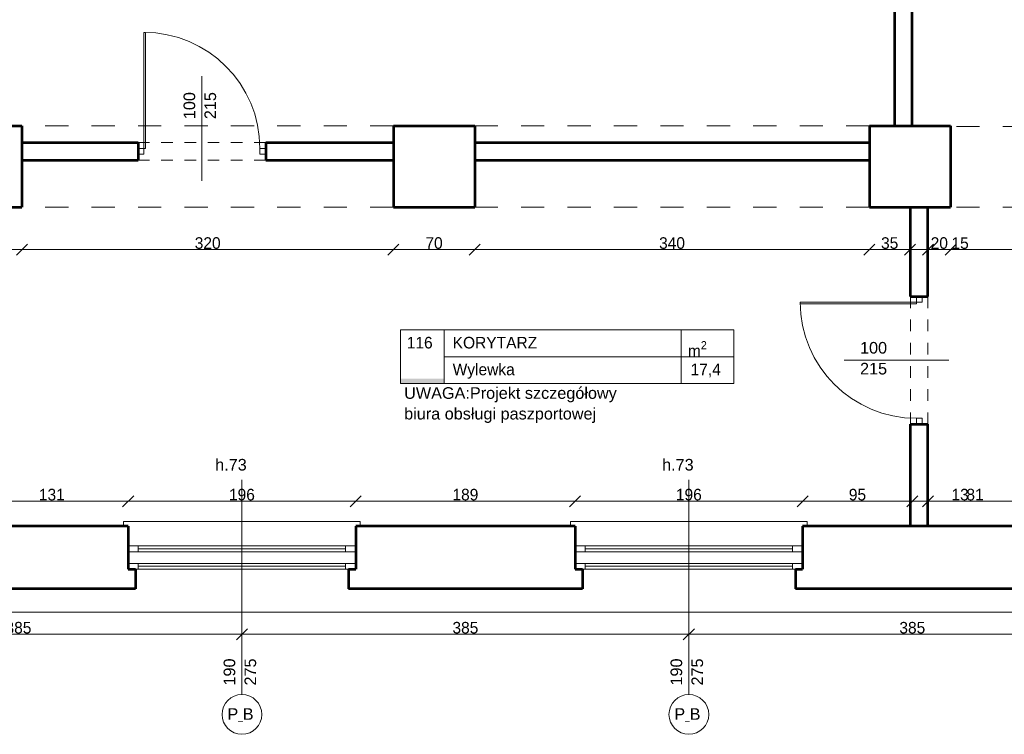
# Model space of a CAD drawing. Header units: inches. Extents: x -21887 to 84279, y -131485 to 67836.
# Tile 196 of 256: x 11611 to 20093, y 31638 to 37795. Entities that reach past the tile are written whole.
import ezdxf

# ---------------------------------------------------------------- set-up
doc = ezdxf.new("R2010")
doc.units = ezdxf.units.IN
doc.header["$MEASUREMENT"] = 0
doc.linetypes.add('Dashed', pattern=[400, 200, -200])
doc.linetypes.add('Dashed copy', pattern=[200, 100, -100])
doc.layers.get('0').update_dxf_attribs({"lineweight": 13})
doc.layers.get('Defpoints').update_dxf_attribs({"lineweight": 13})
for name, color, linetype, lineweight in [('AI_MURY', 7, 'Continuous', 53), ('Dimensioning', 7, 'Continuous', 13), ('DRZWI', 7, 'Continuous', 13), ('dzialowki', 7, 'Continuous', 53), ('nowe scianz', 7, 'Continuous', 13), ('OPISY TABELKI', 7, 'Continuous', 13), ('PODCIAGI', 7, 'Continuous', 13)]:
    doc.layers.add(name, color=color, linetype=linetype, lineweight=lineweight)
doc.styles.add('GENERATED_STYLE_30', font='txt')
doc.styles.add('GENERATED_STYLE_7', font='txt')
doc.styles.add('GENERATED_STYLE_8', font='txt')
doc.styles.add('GENERATED_STYLE_9', font='txt')
doc.styles.add('Style-Courier New', font='txt')
doc.dimstyles.new('Dimstyle_5', dxfattribs={"dimtxt": 100, "dimasz": 95, "dimexe": 0.18, "dimexo": 0, "dimgap": 0.09, "dimtad": 1, "dimtih": 1, "dimtoh": 1, "dimdec": 0, "dimlfac": 0.1, "dimzin": 0, "dimdsep": 46, "dimlunit": 5, "dimtxsty": 'GENERATED_STYLE_7', "dimblk": 'ARROWHEAD_6', "dimcen": 0.09, "dimclrd": 161, "dimclre": 161, "dimclrt": 7, "dimadec": 0, "dimazin": 0, "dimtfac": 1, "dimtdec": 0, "dimtmove": 0, "dimatfit": 3, "dimfxl": 0, "dimtolj": 1, "dimtzin": 0, "dimarcsym": 0})

# ---------------------------------------------------------------- blocks, each defined once
blk = doc.blocks.new('ARROWHEAD_6')
at = {"color": 0, "linetype": 'Continuous'}
for p, q in [((0, 0), (-1, 0)), ((-0.5, -0.5), (0.5, 0.5))]:
    blk.add_line(p, q, dxfattribs=at)
blk = doc.blocks.new('*U1115')
at = {"layer": 'Defpoints', "color": 0, "linetype": 'Continuous'}
for p in [(9675.5, 32499.5), (13525.5, 32499.5), (13525.5, 32499.5)]:
    blk.add_point(p, dxfattribs=at)
at = {"layer": 'Dimensioning', "color": 161, "linetype": 'Continuous', "lineweight": -2}
for p, q in [((9675.5, 32499.5), (9675.5, 32499.6)), ((9770.5, 32499.5), (13430.5, 32499.5)), ((13525.5, 32499.5), (13525.5, 32499.6))]:
    blk.add_line(p, q, dxfattribs=at)
at = {"layer": 'Dimensioning', "color": 161, "linetype": 'Continuous', "lineweight": -2, "xscale": 95, "yscale": 95, "zscale": 95, "rotation": 180}
blk.add_blockref('ARROWHEAD_6', (9675.5, 32499.5), dxfattribs=at)
at = {"layer": 'Dimensioning', "color": 161, "linetype": 'Continuous', "lineweight": -2, "xscale": 95, "yscale": 95, "zscale": 95}
blk.add_blockref('ARROWHEAD_6', (13525.5, 32499.5), dxfattribs=at)
at = {"layer": 'Dimensioning', "color": 7, "linetype": 'Continuous', "insert": (11600.5, 32555.7), "char_height": 100, "attachment_point": 5, "style": 'GENERATED_STYLE_7'}
blk.add_mtext('385', dxfattribs=at)
blk = doc.blocks.new('*D2081')
at = {"layer": 'Defpoints'}
for p in [(9675.5, 32499.5), (11600.5, 32499.5), (13525.5, 32499.5), (13525.5, 32499.5)]:
    blk.add_point(p, dxfattribs=at)
at = {"layer": 'Dimensioning', "color": 161, "linetype": 'Continuous'}
blk.add_blockref('*U1115', (0, 0), dxfattribs=at)
blk = doc.blocks.new('*U1116')
at = {"layer": 'Defpoints', "color": 0, "linetype": 'Continuous'}
for p in [(13525.5, 32499.5), (17375.5, 32520), (17375.5, 32499.5)]:
    blk.add_point(p, dxfattribs=at)
at = {"layer": 'Dimensioning', "color": 161, "linetype": 'Continuous', "lineweight": -2}
for p, q in [((13525.5, 32499.5), (13525.5, 32499.6)), ((13620.5, 32499.5), (17280.5, 32499.5)), ((17375.5, 32499.6), (17375.5, 32499.3))]:
    blk.add_line(p, q, dxfattribs=at)
at = {"layer": 'Dimensioning', "color": 161, "linetype": 'Continuous', "lineweight": -2, "xscale": 95, "yscale": 95, "zscale": 95, "rotation": 180}
blk.add_blockref('ARROWHEAD_6', (13525.5, 32499.5), dxfattribs=at)
at = {"layer": 'Dimensioning', "color": 161, "linetype": 'Continuous', "lineweight": -2, "xscale": 95, "yscale": 95, "zscale": 95}
blk.add_blockref('ARROWHEAD_6', (17375.5, 32499.5), dxfattribs=at)
at = {"layer": 'Dimensioning', "color": 7, "linetype": 'Continuous', "insert": (15450.5, 32555.7), "char_height": 100, "attachment_point": 5, "style": 'GENERATED_STYLE_7'}
blk.add_mtext('385', dxfattribs=at)
blk = doc.blocks.new('*D2082')
at = {"layer": 'Defpoints'}
for p in [(13525.5, 32499.5), (15450.5, 32499.5), (17375.5, 32520), (17375.5, 32499.5)]:
    blk.add_point(p, dxfattribs=at)
at = {"layer": 'Dimensioning', "color": 161, "linetype": 'Continuous'}
blk.add_blockref('*U1116', (0, 0), dxfattribs=at)
blk = doc.blocks.new('*U1117')
at = {"layer": 'Defpoints', "color": 0, "linetype": 'Continuous'}
for p in [(17375.5, 32520), (21225.5, 32520), (21225.5, 32499.5)]:
    blk.add_point(p, dxfattribs=at)
at = {"layer": 'Dimensioning', "color": 161, "linetype": 'Continuous', "lineweight": -2}
for p, q in [((17375.5, 32499.6), (17375.5, 32499.3)), ((17470.5, 32499.5), (21130.5, 32499.5)), ((21225.5, 32499.6), (21225.5, 32499.3))]:
    blk.add_line(p, q, dxfattribs=at)
at = {"layer": 'Dimensioning', "color": 161, "linetype": 'Continuous', "lineweight": -2, "xscale": 95, "yscale": 95, "zscale": 95, "rotation": 180}
blk.add_blockref('ARROWHEAD_6', (17375.5, 32499.5), dxfattribs=at)
at = {"layer": 'Dimensioning', "color": 161, "linetype": 'Continuous', "lineweight": -2, "xscale": 95, "yscale": 95, "zscale": 95}
blk.add_blockref('ARROWHEAD_6', (21225.5, 32499.5), dxfattribs=at)
at = {"layer": 'Dimensioning', "color": 7, "linetype": 'Continuous', "insert": (19300.5, 32555.7), "char_height": 100, "attachment_point": 5, "style": 'GENERATED_STYLE_7'}
blk.add_mtext('385', dxfattribs=at)
blk = doc.blocks.new('*D2083')
at = {"layer": 'Defpoints'}
for p in [(17375.5, 32520), (19300.5, 32499.5), (21225.5, 32520), (21225.5, 32499.5)]:
    blk.add_point(p, dxfattribs=at)
at = {"layer": 'Dimensioning', "color": 161, "linetype": 'Continuous'}
blk.add_blockref('*U1117', (0, 0), dxfattribs=at)
blk = doc.blocks.new('*U1416')
at = {"layer": 'Defpoints', "color": 0, "linetype": 'Continuous'}
for p in [(12545.5, 33646.1), (11230.5, 33430.7), (12545.5, 33430.7)]:
    blk.add_point(p, dxfattribs=at)
at = {"layer": 'Dimensioning', "color": 161, "linetype": 'Continuous', "lineweight": -2}
for p, q in [((11230.5, 33646), (11230.5, 33646.3)), ((11325.5, 33646.1), (12450.5, 33646.1)), ((12545.5, 33646), (12545.5, 33646.3))]:
    blk.add_line(p, q, dxfattribs=at)
at = {"layer": 'Dimensioning', "color": 161, "linetype": 'Continuous', "lineweight": -2, "xscale": 95, "yscale": 95, "zscale": 95, "rotation": 180}
blk.add_blockref('ARROWHEAD_6', (11230.5, 33646.1), dxfattribs=at)
at = {"layer": 'Dimensioning', "color": 161, "linetype": 'Continuous', "lineweight": -2, "xscale": 95, "yscale": 95, "zscale": 95}
blk.add_blockref('ARROWHEAD_6', (12545.5, 33646.1), dxfattribs=at)
at = {"layer": 'Dimensioning', "color": 7, "linetype": 'Continuous', "insert": (11888, 33702.4), "char_height": 100, "attachment_point": 5, "style": 'GENERATED_STYLE_7'}
blk.add_mtext('131', dxfattribs=at)
blk = doc.blocks.new('*D2651')
at = {"layer": 'Defpoints'}
for p in [(11888, 33646.1), (12545.5, 33646.1), (11230.5, 33430.7), (12545.5, 33430.7)]:
    blk.add_point(p, dxfattribs=at)
at = {"layer": 'Dimensioning', "color": 161, "linetype": 'Continuous'}
blk.add_blockref('*U1416', (0, 0), dxfattribs=at)
blk = doc.blocks.new('*U1417')
at = {"layer": 'Defpoints', "color": 0, "linetype": 'Continuous'}
for p in [(14505.5, 33646.1), (12545.5, 33430.7), (14505.5, 33430.7)]:
    blk.add_point(p, dxfattribs=at)
at = {"layer": 'Dimensioning', "color": 161, "linetype": 'Continuous', "lineweight": -2}
for p, q in [((12545.5, 33646), (12545.5, 33646.3)), ((12640.5, 33646.1), (14410.5, 33646.1)), ((14505.5, 33646), (14505.5, 33646.3))]:
    blk.add_line(p, q, dxfattribs=at)
at = {"layer": 'Dimensioning', "color": 161, "linetype": 'Continuous', "lineweight": -2, "xscale": 95, "yscale": 95, "zscale": 95, "rotation": 180}
blk.add_blockref('ARROWHEAD_6', (12545.5, 33646.1), dxfattribs=at)
at = {"layer": 'Dimensioning', "color": 161, "linetype": 'Continuous', "lineweight": -2, "xscale": 95, "yscale": 95, "zscale": 95}
blk.add_blockref('ARROWHEAD_6', (14505.5, 33646.1), dxfattribs=at)
at = {"layer": 'Dimensioning', "color": 7, "linetype": 'Continuous', "insert": (13525.5, 33702.4), "char_height": 100, "attachment_point": 5, "style": 'GENERATED_STYLE_7'}
blk.add_mtext('196', dxfattribs=at)
blk = doc.blocks.new('*D2652')
at = {"layer": 'Defpoints'}
for p in [(13525.5, 33646.1), (14505.5, 33646.1), (12545.5, 33430.7), (14505.5, 33430.7)]:
    blk.add_point(p, dxfattribs=at)
at = {"layer": 'Dimensioning', "color": 161, "linetype": 'Continuous'}
blk.add_blockref('*U1417', (0, 0), dxfattribs=at)
blk = doc.blocks.new('*U1418')
at = {"layer": 'Defpoints', "color": 0, "linetype": 'Continuous'}
for p in [(16395.5, 33646.1), (14505.5, 33430.7), (16395.5, 33430.7)]:
    blk.add_point(p, dxfattribs=at)
at = {"layer": 'Dimensioning', "color": 161, "linetype": 'Continuous', "lineweight": -2}
for p, q in [((14505.5, 33646), (14505.5, 33646.3)), ((14600.5, 33646.1), (16300.5, 33646.1)), ((16395.5, 33646), (16395.5, 33646.3))]:
    blk.add_line(p, q, dxfattribs=at)
at = {"layer": 'Dimensioning', "color": 161, "linetype": 'Continuous', "lineweight": -2, "xscale": 95, "yscale": 95, "zscale": 95, "rotation": 180}
blk.add_blockref('ARROWHEAD_6', (14505.5, 33646.1), dxfattribs=at)
at = {"layer": 'Dimensioning', "color": 161, "linetype": 'Continuous', "lineweight": -2, "xscale": 95, "yscale": 95, "zscale": 95}
blk.add_blockref('ARROWHEAD_6', (16395.5, 33646.1), dxfattribs=at)
at = {"layer": 'Dimensioning', "color": 7, "linetype": 'Continuous', "insert": (15450.5, 33702.4), "char_height": 100, "attachment_point": 5, "style": 'GENERATED_STYLE_7'}
blk.add_mtext('189', dxfattribs=at)
blk = doc.blocks.new('*D2653')
at = {"layer": 'Defpoints'}
for p in [(15450.5, 33646.1), (16395.5, 33646.1), (14505.5, 33430.7), (16395.5, 33430.7)]:
    blk.add_point(p, dxfattribs=at)
at = {"layer": 'Dimensioning', "color": 161, "linetype": 'Continuous'}
blk.add_blockref('*U1418', (0, 0), dxfattribs=at)
blk = doc.blocks.new('*U1419')
at = {"layer": 'Defpoints', "color": 0, "linetype": 'Continuous'}
for p in [(18355.5, 33646.1), (16395.5, 33430.7), (18355.5, 33430.7)]:
    blk.add_point(p, dxfattribs=at)
at = {"layer": 'Dimensioning', "color": 161, "linetype": 'Continuous', "lineweight": -2}
for p, q in [((16395.5, 33646), (16395.5, 33646.3)), ((16490.5, 33646.1), (18260.5, 33646.1)), ((18355.5, 33646), (18355.5, 33646.3))]:
    blk.add_line(p, q, dxfattribs=at)
at = {"layer": 'Dimensioning', "color": 161, "linetype": 'Continuous', "lineweight": -2, "xscale": 95, "yscale": 95, "zscale": 95, "rotation": 180}
blk.add_blockref('ARROWHEAD_6', (16395.5, 33646.1), dxfattribs=at)
at = {"layer": 'Dimensioning', "color": 161, "linetype": 'Continuous', "lineweight": -2, "xscale": 95, "yscale": 95, "zscale": 95}
blk.add_blockref('ARROWHEAD_6', (18355.5, 33646.1), dxfattribs=at)
at = {"layer": 'Dimensioning', "color": 7, "linetype": 'Continuous', "insert": (17375.5, 33702.4), "char_height": 100, "attachment_point": 5, "style": 'GENERATED_STYLE_7'}
blk.add_mtext('196', dxfattribs=at)
blk = doc.blocks.new('*D2654')
at = {"layer": 'Defpoints'}
for p in [(17375.5, 33646.1), (18355.5, 33646.1), (16395.5, 33430.7), (18355.5, 33430.7)]:
    blk.add_point(p, dxfattribs=at)
at = {"layer": 'Dimensioning', "color": 161, "linetype": 'Continuous'}
blk.add_blockref('*U1419', (0, 0), dxfattribs=at)
blk = doc.blocks.new('*U1420')
at = {"layer": 'Defpoints', "color": 0, "linetype": 'Continuous'}
for p in [(19300.5, 33646.1), (18355.5, 33430.7), (19300.5, 33430.7)]:
    blk.add_point(p, dxfattribs=at)
at = {"layer": 'Dimensioning', "color": 161, "linetype": 'Continuous', "lineweight": -2}
for p, q in [((18355.5, 33646), (18355.5, 33646.3)), ((18450.5, 33646.1), (19205.5, 33646.1)), ((19300.5, 33646), (19300.5, 33646.3))]:
    blk.add_line(p, q, dxfattribs=at)
at = {"layer": 'Dimensioning', "color": 161, "linetype": 'Continuous', "lineweight": -2, "xscale": 95, "yscale": 95, "zscale": 95, "rotation": 180}
blk.add_blockref('ARROWHEAD_6', (18355.5, 33646.1), dxfattribs=at)
at = {"layer": 'Dimensioning', "color": 161, "linetype": 'Continuous', "lineweight": -2, "xscale": 95, "yscale": 95, "zscale": 95}
blk.add_blockref('ARROWHEAD_6', (19300.5, 33646.1), dxfattribs=at)
at = {"layer": 'Dimensioning', "color": 7, "linetype": 'Continuous', "insert": (18828, 33702.4), "char_height": 100, "attachment_point": 5, "style": 'GENERATED_STYLE_7'}
blk.add_mtext('95', dxfattribs=at)
blk = doc.blocks.new('*D2655')
at = {"layer": 'Defpoints'}
for p in [(18828, 33646.1), (19300.5, 33646.1), (18355.5, 33430.7), (19300.5, 33430.7)]:
    blk.add_point(p, dxfattribs=at)
at = {"layer": 'Dimensioning', "color": 161, "linetype": 'Continuous'}
blk.add_blockref('*U1420', (0, 0), dxfattribs=at)
blk = doc.blocks.new('*U1421')
at = {"layer": 'Defpoints', "color": 0, "linetype": 'Continuous'}
for p in [(19435.5, 33646.1), (19300.5, 33430.7), (19435.5, 33430.7)]:
    blk.add_point(p, dxfattribs=at)
at = {"layer": 'Dimensioning', "color": 161, "linetype": 'Continuous', "lineweight": -2}
for p, q in [((19205.5, 33646.1), (19110.5, 33646.1)), ((19300.5, 33646), (19300.5, 33646.3)), ((19300.5, 33646.1), (19435.5, 33646.1)), ((19435.5, 33646), (19435.5, 33646.3)), ((19530.5, 33646.1), (19798.9, 33646.1))]:
    blk.add_line(p, q, dxfattribs=at)
at = {"layer": 'Dimensioning', "color": 161, "linetype": 'Continuous', "lineweight": -2, "xscale": 95, "yscale": 95, "zscale": 95}
blk.add_blockref('ARROWHEAD_6', (19300.5, 33646.1), dxfattribs=at)
at = {"layer": 'Dimensioning', "color": 161, "linetype": 'Continuous', "lineweight": -2, "xscale": 95, "yscale": 95, "zscale": 95, "rotation": 180}
blk.add_blockref('ARROWHEAD_6', (19435.5, 33646.1), dxfattribs=at)
at = {"layer": 'Dimensioning', "color": 7, "linetype": 'Continuous', "insert": (19712.2, 33702.4), "char_height": 100, "attachment_point": 5, "style": 'GENERATED_STYLE_7'}
blk.add_mtext('13', dxfattribs=at)
blk = doc.blocks.new('*D2656')
at = {"layer": 'Defpoints'}
for p in [(19435.5, 33646.1), (19712.2, 33646.1), (19300.5, 33430.7), (19435.5, 33430.7)]:
    blk.add_point(p, dxfattribs=at)
at = {"layer": 'Dimensioning', "color": 161, "linetype": 'Continuous'}
blk.add_blockref('*U1421', (0, 0), dxfattribs=at)
blk = doc.blocks.new('*U1422')
at = {"layer": 'Defpoints', "color": 0, "linetype": 'Continuous'}
for p in [(20245.5, 33646.1), (19435.5, 33430.7), (20245.5, 33430.7)]:
    blk.add_point(p, dxfattribs=at)
at = {"layer": 'Dimensioning', "color": 161, "linetype": 'Continuous', "lineweight": -2}
for p, q in [((19435.5, 33646), (19435.5, 33646.3)), ((19530.5, 33646.1), (20150.5, 33646.1)), ((20245.5, 33646), (20245.5, 33646.3))]:
    blk.add_line(p, q, dxfattribs=at)
at = {"layer": 'Dimensioning', "color": 161, "linetype": 'Continuous', "lineweight": -2, "xscale": 95, "yscale": 95, "zscale": 95, "rotation": 180}
blk.add_blockref('ARROWHEAD_6', (19435.5, 33646.1), dxfattribs=at)
at = {"layer": 'Dimensioning', "color": 161, "linetype": 'Continuous', "lineweight": -2, "xscale": 95, "yscale": 95, "zscale": 95}
blk.add_blockref('ARROWHEAD_6', (20245.5, 33646.1), dxfattribs=at)
at = {"layer": 'Dimensioning', "color": 7, "linetype": 'Continuous', "insert": (19840.5, 33702.4), "char_height": 100, "attachment_point": 5, "style": 'GENERATED_STYLE_7'}
blk.add_mtext('81', dxfattribs=at)
blk = doc.blocks.new('*D2657')
at = {"layer": 'Defpoints'}
for p in [(19840.5, 33646.1), (20245.5, 33646.1), (19435.5, 33430.7), (20245.5, 33430.7)]:
    blk.add_point(p, dxfattribs=at)
at = {"layer": 'Dimensioning', "color": 161, "linetype": 'Continuous'}
blk.add_blockref('*U1422', (0, 0), dxfattribs=at)
blk = doc.blocks.new('*U1534')
at = {"layer": 'Defpoints', "color": 0, "linetype": 'Continuous'}
for p in [(11230.5, 36180.7), (11630.5, 36180.7), (11630.5, 35813.9)]:
    blk.add_point(p, dxfattribs=at)
at = {"layer": 'Dimensioning', "color": 161, "linetype": 'Continuous', "lineweight": -2}
for p, q in [((11230.5, 35814), (11230.5, 35813.7)), ((11325.5, 35813.9), (11535.5, 35813.9)), ((11630.5, 35814), (11630.5, 35813.7))]:
    blk.add_line(p, q, dxfattribs=at)
at = {"layer": 'Dimensioning', "color": 161, "linetype": 'Continuous', "lineweight": -2, "xscale": 95, "yscale": 95, "zscale": 95, "rotation": 180}
blk.add_blockref('ARROWHEAD_6', (11230.5, 35813.9), dxfattribs=at)
at = {"layer": 'Dimensioning', "color": 161, "linetype": 'Continuous', "lineweight": -2, "xscale": 95, "yscale": 95, "zscale": 95}
blk.add_blockref('ARROWHEAD_6', (11630.5, 35813.9), dxfattribs=at)
at = {"layer": 'Dimensioning', "color": 7, "linetype": 'Continuous', "insert": (11430.5, 35870.1), "char_height": 100, "attachment_point": 5, "style": 'GENERATED_STYLE_7'}
blk.add_mtext('40', dxfattribs=at)
blk = doc.blocks.new('*D3203')
at = {"layer": 'Defpoints'}
for p in [(11230.5, 36180.7), (11630.5, 36180.7), (11430.5, 35813.9), (11630.5, 35813.9)]:
    blk.add_point(p, dxfattribs=at)
at = {"layer": 'Dimensioning', "color": 161, "linetype": 'Continuous'}
blk.add_blockref('*U1534', (0, 0), dxfattribs=at)
blk = doc.blocks.new('*U1535')
at = {"layer": 'Defpoints', "color": 0, "linetype": 'Continuous'}
for p in [(11630.5, 36180.7), (14830.5, 36180.7), (14830.5, 35813.9)]:
    blk.add_point(p, dxfattribs=at)
at = {"layer": 'Dimensioning', "color": 161, "linetype": 'Continuous', "lineweight": -2}
for p, q in [((11630.5, 35814), (11630.5, 35813.7)), ((11725.5, 35813.9), (14735.5, 35813.9)), ((14830.5, 35814), (14830.5, 35813.7))]:
    blk.add_line(p, q, dxfattribs=at)
at = {"layer": 'Dimensioning', "color": 161, "linetype": 'Continuous', "lineweight": -2, "xscale": 95, "yscale": 95, "zscale": 95, "rotation": 180}
blk.add_blockref('ARROWHEAD_6', (11630.5, 35813.9), dxfattribs=at)
at = {"layer": 'Dimensioning', "color": 161, "linetype": 'Continuous', "lineweight": -2, "xscale": 95, "yscale": 95, "zscale": 95}
blk.add_blockref('ARROWHEAD_6', (14830.5, 35813.9), dxfattribs=at)
at = {"layer": 'Dimensioning', "color": 7, "linetype": 'Continuous', "insert": (13230.5, 35870.1), "char_height": 100, "attachment_point": 5, "style": 'GENERATED_STYLE_7'}
blk.add_mtext('320', dxfattribs=at)
blk = doc.blocks.new('*D3204')
at = {"layer": 'Defpoints'}
for p in [(11630.5, 36180.7), (14830.5, 36180.7), (13230.5, 35813.9), (14830.5, 35813.9)]:
    blk.add_point(p, dxfattribs=at)
at = {"layer": 'Dimensioning', "color": 161, "linetype": 'Continuous'}
blk.add_blockref('*U1535', (0, 0), dxfattribs=at)
blk = doc.blocks.new('*U1536')
at = {"layer": 'Defpoints', "color": 0, "linetype": 'Continuous'}
for p in [(14830.5, 36180.7), (15530.5, 36180.7), (15530.5, 35813.9)]:
    blk.add_point(p, dxfattribs=at)
at = {"layer": 'Dimensioning', "color": 161, "linetype": 'Continuous', "lineweight": -2}
for p, q in [((14830.5, 35814), (14830.5, 35813.7)), ((14925.5, 35813.9), (15435.5, 35813.9)), ((15530.5, 35814), (15530.5, 35813.7))]:
    blk.add_line(p, q, dxfattribs=at)
at = {"layer": 'Dimensioning', "color": 161, "linetype": 'Continuous', "lineweight": -2, "xscale": 95, "yscale": 95, "zscale": 95, "rotation": 180}
blk.add_blockref('ARROWHEAD_6', (14830.5, 35813.9), dxfattribs=at)
at = {"layer": 'Dimensioning', "color": 161, "linetype": 'Continuous', "lineweight": -2, "xscale": 95, "yscale": 95, "zscale": 95}
blk.add_blockref('ARROWHEAD_6', (15530.5, 35813.9), dxfattribs=at)
at = {"layer": 'Dimensioning', "color": 7, "linetype": 'Continuous', "insert": (15180.5, 35870.1), "char_height": 100, "attachment_point": 5, "style": 'GENERATED_STYLE_7'}
blk.add_mtext('70', dxfattribs=at)
blk = doc.blocks.new('*D3205')
at = {"layer": 'Defpoints'}
for p in [(14830.5, 36180.7), (15530.5, 36180.7), (15180.5, 35813.9), (15530.5, 35813.9)]:
    blk.add_point(p, dxfattribs=at)
at = {"layer": 'Dimensioning', "color": 161, "linetype": 'Continuous'}
blk.add_blockref('*U1536', (0, 0), dxfattribs=at)
blk = doc.blocks.new('*U1537')
at = {"layer": 'Defpoints', "color": 0, "linetype": 'Continuous'}
for p in [(15530.5, 36180.7), (18930.5, 36180.7), (18930.5, 35813.9)]:
    blk.add_point(p, dxfattribs=at)
at = {"layer": 'Dimensioning', "color": 161, "linetype": 'Continuous', "lineweight": -2}
for p, q in [((15530.5, 35814), (15530.5, 35813.7)), ((15625.5, 35813.9), (18835.5, 35813.9)), ((18930.5, 35814), (18930.5, 35813.7))]:
    blk.add_line(p, q, dxfattribs=at)
at = {"layer": 'Dimensioning', "color": 161, "linetype": 'Continuous', "lineweight": -2, "xscale": 95, "yscale": 95, "zscale": 95, "rotation": 180}
blk.add_blockref('ARROWHEAD_6', (15530.5, 35813.9), dxfattribs=at)
at = {"layer": 'Dimensioning', "color": 161, "linetype": 'Continuous', "lineweight": -2, "xscale": 95, "yscale": 95, "zscale": 95}
blk.add_blockref('ARROWHEAD_6', (18930.5, 35813.9), dxfattribs=at)
at = {"layer": 'Dimensioning', "color": 7, "linetype": 'Continuous', "insert": (17230.5, 35870.1), "char_height": 100, "attachment_point": 5, "style": 'GENERATED_STYLE_7'}
blk.add_mtext('340', dxfattribs=at)
blk = doc.blocks.new('*D3206')
at = {"layer": 'Defpoints'}
for p in [(15530.5, 36180.7), (18930.5, 36180.7), (17230.5, 35813.9), (18930.5, 35813.9)]:
    blk.add_point(p, dxfattribs=at)
at = {"layer": 'Dimensioning', "color": 161, "linetype": 'Continuous'}
blk.add_blockref('*U1537', (0, 0), dxfattribs=at)
blk = doc.blocks.new('*U1538')
at = {"layer": 'Defpoints', "color": 0, "linetype": 'Continuous'}
for p in [(18930.5, 36180.7), (19280.5, 36180.7), (19280.5, 35813.9)]:
    blk.add_point(p, dxfattribs=at)
at = {"layer": 'Dimensioning', "color": 161, "linetype": 'Continuous', "lineweight": -2}
for p, q in [((18930.5, 35814), (18930.5, 35813.7)), ((19025.5, 35813.9), (19185.5, 35813.9)), ((19280.5, 35814), (19280.5, 35813.7))]:
    blk.add_line(p, q, dxfattribs=at)
at = {"layer": 'Dimensioning', "color": 161, "linetype": 'Continuous', "lineweight": -2, "xscale": 95, "yscale": 95, "zscale": 95, "rotation": 180}
blk.add_blockref('ARROWHEAD_6', (18930.5, 35813.9), dxfattribs=at)
at = {"layer": 'Dimensioning', "color": 161, "linetype": 'Continuous', "lineweight": -2, "xscale": 95, "yscale": 95, "zscale": 95}
blk.add_blockref('ARROWHEAD_6', (19280.5, 35813.9), dxfattribs=at)
at = {"layer": 'Dimensioning', "color": 7, "linetype": 'Continuous', "insert": (19105.5, 35870.1), "char_height": 100, "attachment_point": 5, "style": 'GENERATED_STYLE_7'}
blk.add_mtext('35', dxfattribs=at)
blk = doc.blocks.new('*D3207')
at = {"layer": 'Defpoints'}
for p in [(18930.5, 36180.7), (19280.5, 36180.7), (19105.5, 35813.9), (19280.5, 35813.9)]:
    blk.add_point(p, dxfattribs=at)
at = {"layer": 'Dimensioning', "color": 161, "linetype": 'Continuous'}
blk.add_blockref('*U1538', (0, 0), dxfattribs=at)
blk = doc.blocks.new('*U1539')
at = {"layer": 'Defpoints', "color": 0, "linetype": 'Continuous'}
for p in [(19280.5, 36180.7), (19435.5, 36180.7), (19435.5, 35813.9)]:
    blk.add_point(p, dxfattribs=at)
at = {"layer": 'Dimensioning', "color": 161, "linetype": 'Continuous', "lineweight": -2}
for p, q in [((19185.5, 35813.9), (19090.5, 35813.9)), ((19280.5, 35814), (19280.5, 35813.7)), ((19280.5, 35813.9), (19435.5, 35813.9)), ((19435.5, 35814), (19435.5, 35813.7)), ((19530.5, 35813.9), (19798.9, 35813.9))]:
    blk.add_line(p, q, dxfattribs=at)
at = {"layer": 'Dimensioning', "color": 161, "linetype": 'Continuous', "lineweight": -2, "xscale": 95, "yscale": 95, "zscale": 95}
blk.add_blockref('ARROWHEAD_6', (19280.5, 35813.9), dxfattribs=at)
at = {"layer": 'Dimensioning', "color": 161, "linetype": 'Continuous', "lineweight": -2, "xscale": 95, "yscale": 95, "zscale": 95, "rotation": 180}
blk.add_blockref('ARROWHEAD_6', (19435.5, 35813.9), dxfattribs=at)
at = {"layer": 'Dimensioning', "color": 7, "linetype": 'Continuous', "insert": (19712.2, 35869.6), "char_height": 100, "attachment_point": 5, "style": 'GENERATED_STYLE_7'}
blk.add_mtext('15', dxfattribs=at)
blk = doc.blocks.new('*D3208')
at = {"layer": 'Defpoints'}
for p in [(19280.5, 36180.7), (19435.5, 36180.7), (19435.5, 35813.9), (19712.2, 35813.9)]:
    blk.add_point(p, dxfattribs=at)
at = {"layer": 'Dimensioning', "color": 161, "linetype": 'Continuous'}
blk.add_blockref('*U1539', (0, 0), dxfattribs=at)
blk = doc.blocks.new('*U1540')
at = {"layer": 'Defpoints', "color": 0, "linetype": 'Continuous'}
for p in [(19435.5, 36180.7), (19630.5, 36180.7), (19630.5, 35813.9)]:
    blk.add_point(p, dxfattribs=at)
at = {"layer": 'Dimensioning', "color": 161, "linetype": 'Continuous', "lineweight": -2}
for p, q in [((19435.5, 35814), (19435.5, 35813.7)), ((19530.5, 35813.9), (19535.5, 35813.9)), ((19630.5, 35814), (19630.5, 35813.7))]:
    blk.add_line(p, q, dxfattribs=at)
at = {"layer": 'Dimensioning', "color": 161, "linetype": 'Continuous', "lineweight": -2, "xscale": 95, "yscale": 95, "zscale": 95, "rotation": 180}
blk.add_blockref('ARROWHEAD_6', (19435.5, 35813.9), dxfattribs=at)
at = {"layer": 'Dimensioning', "color": 161, "linetype": 'Continuous', "lineweight": -2, "xscale": 95, "yscale": 95, "zscale": 95}
blk.add_blockref('ARROWHEAD_6', (19630.5, 35813.9), dxfattribs=at)
at = {"layer": 'Dimensioning', "color": 7, "linetype": 'Continuous', "insert": (19533, 35870.1), "char_height": 100, "attachment_point": 5, "style": 'GENERATED_STYLE_7'}
blk.add_mtext('20', dxfattribs=at)
blk = doc.blocks.new('*D3209')
at = {"layer": 'Defpoints'}
for p in [(19435.5, 36180.7), (19630.5, 36180.7), (19533, 35813.9), (19630.5, 35813.9)]:
    blk.add_point(p, dxfattribs=at)
at = {"layer": 'Dimensioning', "color": 161, "linetype": 'Continuous'}
blk.add_blockref('*U1540', (0, 0), dxfattribs=at)
blk = doc.blocks.new('*U1541')
at = {"layer": 'Defpoints', "color": 0, "linetype": 'Continuous'}
for p in [(19630.5, 36180.7), (25080.5, 36175.7), (25080.5, 35813.9)]:
    blk.add_point(p, dxfattribs=at)
at = {"layer": 'Dimensioning', "color": 161, "linetype": 'Continuous', "lineweight": -2}
for p, q in [((19630.5, 35814), (19630.5, 35813.7)), ((19725.5, 35813.9), (24985.5, 35813.9)), ((25080.5, 35814), (25080.5, 35813.7))]:
    blk.add_line(p, q, dxfattribs=at)
at = {"layer": 'Dimensioning', "color": 161, "linetype": 'Continuous', "lineweight": -2, "xscale": 95, "yscale": 95, "zscale": 95, "rotation": 180}
blk.add_blockref('ARROWHEAD_6', (19630.5, 35813.9), dxfattribs=at)
at = {"layer": 'Dimensioning', "color": 161, "linetype": 'Continuous', "lineweight": -2, "xscale": 95, "yscale": 95, "zscale": 95}
blk.add_blockref('ARROWHEAD_6', (25080.5, 35813.9), dxfattribs=at)
at = {"layer": 'Dimensioning', "color": 7, "linetype": 'Continuous', "insert": (22355.5, 35868.9), "char_height": 100, "attachment_point": 5, "style": 'GENERATED_STYLE_7'}
blk.add_mtext('545', dxfattribs=at)
blk = doc.blocks.new('*D3210')
at = {"layer": 'Defpoints'}
for p in [(19630.5, 36180.7), (25080.5, 36175.7), (22355.5, 35813.9), (25080.5, 35813.9)]:
    blk.add_point(p, dxfattribs=at)
at = {"layer": 'Dimensioning', "color": 161, "linetype": 'Continuous'}
blk.add_blockref('*U1541', (0, 0), dxfattribs=at)

msp = doc.modelspace()

# ---------------------------------------------------------------- hatches: boundary and pattern name
at = {"layer": 'OPISY TABELKI', "extrusion": (0, 0, -1)}
msp.add_hatch(color=7, dxfattribs=at).paths.add_polyline_path([(-15269, 34661.1), (-15269, 34703.2), (-14892.6, 34703.2), (-14892.6, 34661.1)], flags=16)

# ---------------------------------------------------------------- linework, layer by layer
at = {"layer": 'AI_MURY', "color": 7, "linetype": 'Continuous'}
for p, q in [((10930.5, 36880.7), (11630.5, 36880.7)), ((11630.5, 36880.7), (11630.5, 36180.7)), ((14830.5, 36880.7), (14830.5, 36180.7)), ((14830.5, 36880.7), (15530.5, 36880.7)), ((15530.5, 36880.7), (15530.5, 36180.7)), ((18930.5, 36880.7), (18930.5, 36180.7)), ((18930.5, 36880.7), (19630.5, 36880.7)), ((19630.5, 36880.7), (19630.5, 36180.7)), ((10930.5, 36180.7), (11630.5, 36180.7)), ((14830.5, 36180.7), (15530.5, 36180.7)), ((18930.5, 36180.7), (19630.5, 36180.7)), ((12545.5, 33430.7), (10655.5, 33430.7)), ((12545.5, 33430.7), (12545.5, 33060.7)), ((14505.5, 33430.7), (14505.5, 33060.7)), ((16395.5, 33430.7), (14505.5, 33430.7)), ((16395.5, 33430.7), (16395.5, 33060.7)), ((18355.5, 33430.7), (18355.5, 33060.7)), ((20245.5, 33430.7), (18355.5, 33430.7)), ((12545.5, 33060.7), (12608, 33060.7)), ((12608, 33060.7), (12608, 32890.7)), ((14443, 33060.7), (14443, 32890.7)), ((14443, 33060.7), (14505.5, 33060.7)), ((16395.5, 33060.7), (16458, 33060.7)), ((16458, 33060.7), (16458, 32890.7)), ((18293, 33060.7), (18293, 32890.7)), ((18293, 33060.7), (18355.5, 33060.7)), ((12608, 32890.7), (10593, 32890.7)), ((16458, 32890.7), (14443, 32890.7)), ((20308, 32890.7), (18293, 32890.7))]:
    msp.add_line(p, q, dxfattribs=at)
at = {"layer": 'DRZWI', "color": 220, "linetype": 'Continuous'}
for p, q in [((13525.5, 31980.3), (13525.5, 33831.1)), ((17375.5, 31980.3), (17375.5, 33831.1)), ((12633, 33260.7), (12545.5, 33260.7)), ((12633, 33260.7), (12633, 33210.7)), ((12633, 33260.7), (14418, 33260.7)), ((14418, 33260.7), (14505.5, 33260.7)), ((14418, 33260.7), (14418, 33210.7)), ((16483, 33260.7), (16395.5, 33260.7)), ((16483, 33260.7), (16483, 33210.7)), ((16483, 33260.7), (18268, 33260.7)), ((18268, 33260.7), (18355.5, 33260.7)), ((18268, 33260.7), (18268, 33210.7)), ((12633, 33210.7), (12545.5, 33210.7)), ((12633, 33235.7), (14418, 33235.7)), ((12633, 33210.7), (14418, 33210.7)), ((14418, 33210.7), (14505.5, 33210.7)), ((16483, 33210.7), (16395.5, 33210.7)), ((16483, 33235.7), (18268, 33235.7)), ((16483, 33210.7), (18268, 33210.7)), ((18268, 33210.7), (18355.5, 33210.7)), ((12633, 33110.7), (12545.5, 33110.7)), ((12633, 33110.7), (12633, 33060.7)), ((12633, 33110.7), (14418, 33110.7)), ((12633, 33085.7), (14418, 33085.7)), ((14418, 33110.7), (14505.5, 33110.7)), ((14418, 33110.7), (14418, 33060.7)), ((16483, 33110.7), (16395.5, 33110.7)), ((16483, 33110.7), (16483, 33060.7)), ((16483, 33110.7), (18268, 33110.7)), ((16483, 33085.7), (18268, 33085.7)), ((18268, 33110.7), (18355.5, 33110.7)), ((18268, 33110.7), (18268, 33060.7)), ((12633, 33060.7), (12608, 33060.7)), ((12633, 33060.7), (14418, 33060.7)), ((14418, 33060.7), (14443, 33060.7)), ((16483, 33060.7), (16458, 33060.7)), ((16483, 33060.7), (18268, 33060.7)), ((18268, 33060.7), (18293, 33060.7))]:
    msp.add_line(p, q, dxfattribs=at)
at = {"layer": 'DRZWI', "color": 251, "linetype": 'Continuous'}
for p, q in [((12505.5, 33470.7), (14545.5, 33470.7)), ((12505.5, 33430.7), (12505.5, 33470.7)), ((14545.5, 33430.7), (14545.5, 33470.7)), ((16355.5, 33470.7), (18395.5, 33470.7)), ((16355.5, 33430.7), (16355.5, 33470.7)), ((18395.5, 33430.7), (18395.5, 33470.7)), ((22630.5, 32690.7), (4403.9, 32690.7))]:
    msp.add_line(p, q, dxfattribs=at)
at = {"layer": 'DRZWI', "color": 220, "linetype": 'Continuous'}
for centre in [(13525.6, 31809), (17375.6, 31809)]:
    msp.add_circle(centre, 171.3, dxfattribs=at)
at = {"layer": 'dzialowki', "color": 12, "linetype": 'Continuous'}
for p, q in [((19150.5, 36880.7), (19150.5, 42285.7)), ((19300.5, 36880.7), (19300.5, 42285.7)), ((11630.5, 36735.7), (12630.5, 36735.7)), ((12630.5, 36735.7), (12630.5, 36585.7)), ((13730.5, 36735.7), (14830.5, 36735.7)), ((13730.5, 36735.7), (13730.5, 36585.7)), ((15530.5, 36735.7), (18930.5, 36735.7)), ((11630.5, 36585.7), (12630.5, 36585.7)), ((13730.5, 36585.7), (14830.5, 36585.7)), ((15530.5, 36585.7), (18930.5, 36585.7)), ((19285.5, 35410.7), (19285.5, 36180.7)), ((19435.5, 35410.7), (19435.5, 36180.7)), ((19285.5, 35410.7), (19435.5, 35410.7)), ((19285.5, 33430.7), (19285.5, 34310.7)), ((19285.5, 34310.7), (19435.5, 34310.7)), ((19435.5, 33430.7), (19435.5, 34310.7))]:
    msp.add_line(p, q, dxfattribs=at)
at = {"layer": 'OPISY TABELKI', "color": 7, "linetype": 'Continuous'}
for p, q in [((14892.6, 35121.8), (17762.4, 35121.8)), ((14892.6, 35121.8), (14892.6, 34661.1)), ((15269, 35121.8), (15269, 34661.1)), ((17308.3, 35121.8), (17308.3, 34661.1)), ((17762.4, 35121.8), (17762.4, 34661.1)), ((15269, 34891.4), (17762.4, 34891.4)), ((14892.6, 34661.1), (17762.4, 34661.1))]:
    msp.add_line(p, q, dxfattribs=at)
at = {"layer": 'PODCIAGI', "color": 5, "linetype": 'Continuous'}
for p, q in [((12680.5, 36685.7), (12680.5, 37685.7)), ((12680.5, 37685.7), (12695.5, 37685.7)), ((12695.5, 36685.7), (12695.5, 37685.7)), ((13180.5, 37307.5), (13180.5, 36407.5)), ((12680.5, 36685.7), (12630.5, 36685.7)), ((12680.5, 36685.7), (12680.5, 36635.7)), ((12680.5, 36685.7), (12695.5, 36685.7)), ((13680.5, 36685.7), (13680.5, 36635.7)), ((13680.5, 36685.7), (13730.5, 36685.7)), ((12630.5, 36635.7), (12680.5, 36635.7)), ((13730.5, 36635.7), (13680.5, 36635.7)), ((19335.5, 35360.7), (19335.5, 35410.7)), ((19385.5, 35410.7), (19385.5, 35360.7)), ((19335.5, 35360.7), (18335.5, 35360.7)), ((18335.5, 35360.7), (18335.5, 35345.7)), ((19335.5, 35345.7), (18335.5, 35345.7)), ((19335.5, 35360.7), (19385.5, 35360.7)), ((19335.5, 35360.7), (19335.5, 35345.7)), ((18713.8, 34860.7), (19613.8, 34860.7)), ((19335.5, 34360.7), (19385.5, 34360.7)), ((19335.5, 34360.7), (19335.5, 34310.7)), ((19385.5, 34310.7), (19385.5, 34360.7))]:
    msp.add_line(p, q, dxfattribs=at)
at = {"layer": 'PODCIAGI', "color": 7, "linetype": 'Dashed'}
for p, q in [((14830.5, 36880.7), (11630.5, 36880.7)), ((18930.5, 36880.7), (15530.5, 36880.7)), ((25080.5, 36875.7), (19630.5, 36875.7)), ((14830.5, 36180.7), (11630.5, 36180.7)), ((18930.5, 36180.7), (15530.5, 36180.7)), ((25080.5, 36180.7), (19630.5, 36180.7))]:
    msp.add_line(p, q, dxfattribs=at)
at = {"layer": 'PODCIAGI', "color": 5, "linetype": 'Dashed copy'}
for p, q in [((13730.5, 36735.7), (12630.5, 36735.7)), ((13730.5, 36585.7), (12630.5, 36585.7)), ((19285.5, 34310.7), (19285.5, 35410.7)), ((19435.5, 34310.7), (19435.5, 35410.7))]:
    msp.add_line(p, q, dxfattribs=at)
at = {"layer": 'PODCIAGI', "color": 5, "linetype": 'Continuous'}
msp.add_arc((12680.5, 36685.7), 1000, 0, 90, dxfattribs=at)
at = {"layer": 'PODCIAGI', "color": 7, "linetype": 'Continuous'}
msp.add_arc((19335.5, 35360.7), 1000, 180, 270, dxfattribs=at)

# ---------------------------------------------------------------- texts
at = {"layer": 'DRZWI', "color": 220, "char_height": 100, "attachment_point": 1, "style": 'GENERATED_STYLE_7'}
for s, insert, width in [('\\fArial|b0|i0|c238|p39;h.73', (13295.1, 34010.7), 460.863), ('\\fArial|b0|i0|c238|p39;h.73', (17145.1, 34010.7), 460.863), ('\\fArial|b0|i0|c238|p39;P\\H50.000000;_\\H100.000000;B', (13400.7, 31862.6), 460.117), ('\\fArial|b0|i0|c238|p39;P\\H50.000000;_\\H100.000000;B', (17250.7, 31862.6), 460.117)]:
    msp.add_mtext(s, dxfattribs=dict(at, insert=insert, width=width))
at = {"layer": 'DRZWI', "color": 220, "char_height": 100, "width": 355.178, "attachment_point": 1, "rotation": 90, "line_spacing_factor": 1.079165, "style": 'GENERATED_STYLE_7'}
for insert in [(13367.9, 32058.2), (17217.9, 32058.2)]:
    msp.add_mtext('\\fArial|b0|i0|c238|p39;190\\P275', dxfattribs=dict(at, insert=insert))
at = {"layer": 'nowe scianz', "color": 7, "insert": (14922.9, 34628.4), "char_height": 100, "width": 3058.245, "attachment_point": 1, "line_spacing_factor": 1.067982, "style": 'GENERATED_STYLE_30'}
msp.add_mtext('\\fArial|b0|i0|c238|p39;UWAGA:Projekt szczegółowy \\Pbiura obsługi paszportowej', dxfattribs=at)
at = {"layer": 'OPISY TABELKI', "color": 7, "char_height": 100, "attachment_point": 1}
for s, insert, width, style in [('116', (14945.3, 35062.3), 323.775, 'GENERATED_STYLE_8'), ('KORYTARZ ', (15340.9, 35062.3), 2409.415, 'GENERATED_STYLE_9'), ('\\A1;m\\H70.000000;\\S2^  ;', (17367.2, 35025.7), 323.775, 'GENERATED_STYLE_9'), ('Wylewka ', (15340.9, 34832), 2409.415, 'GENERATED_STYLE_9'), ('17,4     ', (17390.8, 34832), 424.969, 'GENERATED_STYLE_9')]:
    msp.add_mtext(s, dxfattribs=dict(at, insert=insert, width=width, style=style))
at = {"layer": 'PODCIAGI', "color": 5, "insert": (13022.9, 37054.6), "char_height": 100, "width": 704.483, "attachment_point": 2, "rotation": 90, "line_spacing_factor": 1.079165, "style": 'GENERATED_STYLE_7'}
msp.add_mtext('\\fArial|b0|i0|c238|p39;100\\P215', dxfattribs=at)
at = {"layer": 'PODCIAGI', "color": 5, "insert": (18966.6, 35018.3), "char_height": 100, "width": 704.483, "attachment_point": 2, "line_spacing_factor": 1.079165, "style": 'GENERATED_STYLE_7'}
msp.add_mtext('\\fArial|b0|i0|c238|p39;100\\P215', dxfattribs=at)

# ---------------------------------------------------------------- dimensions: what is measured, and where the dimension line sits
at = {"layer": 'Dimensioning', "color": 161, "linetype": 'Continuous'}
for base, p1, p2, picture, middle in [((11630.5, 35813.9), (11230.5, 36180.7), (11630.5, 36180.7), '*D3203', (11430.5, 35813.9)), ((14830.5, 35813.9), (11630.5, 36180.7), (14830.5, 36180.7), '*D3204', (13230.5, 35813.9)), ((15530.5, 35813.9), (14830.5, 36180.7), (15530.5, 36180.7), '*D3205', (15180.5, 35813.9)), ((18930.5, 35813.9), (15530.5, 36180.7), (18930.5, 36180.7), '*D3206', (17230.5, 35813.9)), ((19280.5, 35813.9), (18930.5, 36180.7), (19280.5, 36180.7), '*D3207', (19105.5, 35813.9)), ((19435.5180538, 35813.8614271), (19280.5180538, 36180.7131048), (19435.5180538, 36180.7131048), '*D3208', (19712.1892504, 35813.8614271)), ((19630.5180538, 35813.8614271), (19435.5180538, 36180.7131048), (19630.5180538, 36180.7131048), '*D3209', (19533.0180538, 35813.8614271)), ((25080.5, 35813.9), (19630.5, 36180.7), (25080.5, 36175.7), '*D3210', (22355.5, 35813.9)), ((12545.5180538, 33646.1463574), (11230.5180538, 33430.7131048), (12545.5180538, 33430.7131048), '*D2651', (11888.0180538, 33646.1463574)), ((14505.5, 33646.1), (12545.5, 33430.7), (14505.5, 33430.7), '*D2652', (13525.5, 33646.1)), ((16395.5, 33646.1), (14505.5, 33430.7), (16395.5, 33430.7), '*D2653', (15450.5, 33646.1)), ((18355.5, 33646.1), (16395.5, 33430.7), (18355.5, 33430.7), '*D2654', (17375.5, 33646.1)), ((19300.5180538, 33646.1463574), (18355.5180538, 33430.7131048), (19300.5180538, 33430.7131048), '*D2655', (18828.0180538, 33646.1463574)), ((19435.5180538, 33646.1463574), (19300.5180538, 33430.7131048), (19435.5180538, 33430.7131048), '*D2656', (19712.1892504, 33646.1463574)), ((20245.5, 33646.1), (19435.5, 33430.7), (20245.5, 33430.7), '*D2657', (19840.5, 33646.1)), ((13525.5, 32499.5), (9675.5, 32499.5), (13525.5, 32499.5), '*D2081', (11600.5, 32499.5)), ((17375.5, 32499.5), (13525.5, 32499.5), (17375.5, 32520), '*D2082', (15450.5, 32499.5)), ((21225.5, 32499.5), (17375.5, 32520), (21225.5, 32520), '*D2083', (19300.5, 32499.5))]:
    dim = msp.add_linear_dim(base=base, p1=p1, p2=p2, dimstyle='Dimstyle_5', override={"dimtxsty": 'Style-Courier New', "dimclrd": 0, "dimclre": 161, "dimlwe": 0}, dxfattribs=at)
    dim.commit()
    dim.dimension.update_dxf_attribs({"geometry": picture, "text_midpoint": middle, "dimtype": 128})

doc.saveas('drawing.dxf')
